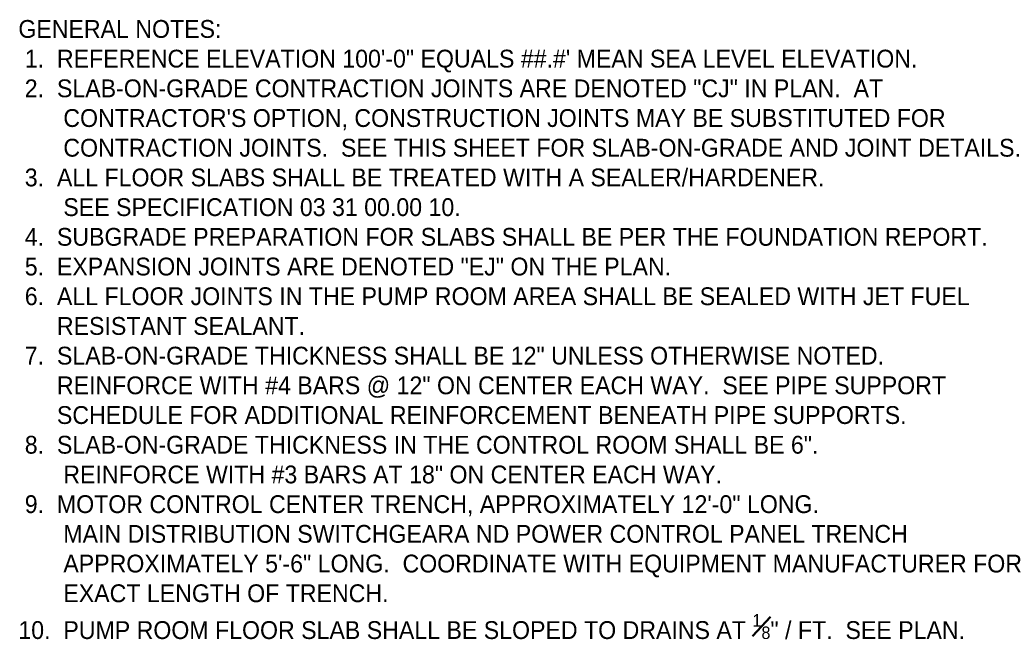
# Model space of a CAD drawing. Extents: x -419 to 2486, y -790 to 249.
# Tile 1 of 8: x -124 to -14, y -193 to -123. Entities that reach past the tile are written whole.
import ezdxf

# ---------------------------------------------------------------- set-up
doc = ezdxf.new("R2010")
doc.units = 0
doc.header["$MEASUREMENT"] = 0
doc.layers.add('S-Anno-Note', color=2, linetype='Continuous', lineweight=50)
doc.styles.add('NOTES', font='romans.shx')

msp = doc.modelspace()

# ---------------------------------------------------------------- texts
at = {"layer": 'S-Anno-Note', "insert": (-124.3, -123.47), "char_height": 2, "attachment_point": 1, "style": 'NOTES'}
msp.add_mtext('\\fArial|b0|i0|c0|p39;GENERAL NOTES:\\P 1.  REFERENCE ELEVATION 100\'-0" EQUALS ##.#\' MEAN SEA LEVEL ELEVATION.\\P 2.  SLAB-ON-GRADE CONTRACTION JOINTS ARE DENOTED "CJ" IN PLAN.  AT \\P       CONTRACTOR\'S OPTION, CONSTRUCTION JOINTS MAY BE SUBSTITUTED FOR \\P       CONTRACTION JOINTS.  SEE THIS SHEET FOR SLAB-ON-GRADE AND JOINT DETAILS.\\P 3.  ALL FLOOR SLABS SHALL BE TREATED WITH A SEALER/HARDENER.  \\P       SEE SPECIFICATION 03 31 00.00 10.\\P 4.  SUBGRADE PREPARATION FOR SLABS SHALL BE PER THE FOUNDATION REPORT.\\P 5.  EXPANSION JOINTS ARE DENOTED "EJ" ON THE PLAN.\\P 6.  ALL FLOOR JOINTS IN THE PUMP ROOM AREA SHALL BE SEALED WITH JET FUEL \\P      RESISTANT SEALANT.\\P 7.  SLAB-ON-GRADE THICKNESS SHALL BE 12" UNLESS OTHERWISE NOTED.  \\P      REINFORCE WITH #4 BARS @ 12" ON CENTER EACH WAY.  SEE PIPE SUPPORT \\P      SCHEDULE FOR ADDITIONAL REINFORCEMENT BENEATH PIPE SUPPORTS.\\P 8.  SLAB-ON-GRADE THICKNESS IN THE CONTROL ROOM SHALL BE 6".  \\P       REINFORCE WITH #3 BARS AT 18" ON CENTER EACH WAY.\\P 9.  MOTOR CONTROL CENTER TRENCH, APPROXIMATELY 12\'-0" LONG.  \\P       MAIN DISTRIBUTION SWITCHGEARA ND POWER CONTROL PANEL TRENCH \\P       APPROXIMATELY 5\'-6" LONG.  COORDINATE WITH EQUIPMENT MANUFACTURER FOR \\P       EXACT LENGTH OF TRENCH.\\P10.  PUMP ROOM FLOOR SLAB SHALL BE SLOPED TO DRAINS AT {\\H0.700000x;\\A1;\\S1#8;}" / FT.  SEE PLAN.', dxfattribs=at)

doc.saveas('drawing.dxf')
